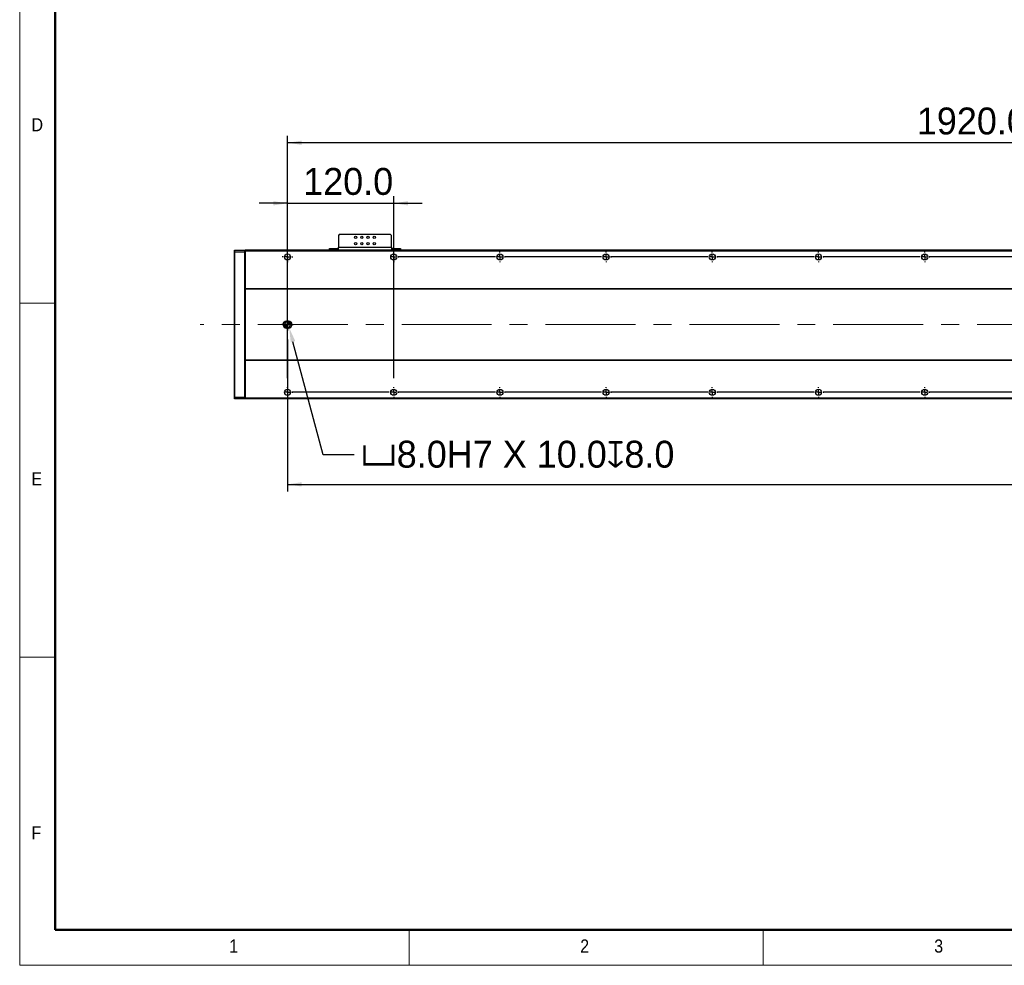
# Model space of a CAD drawing. Header units: millimetres. Extents: x 40 to 3320, y 40 to 2336.
# Tile 1 of 9: x 40 to 1153, y 40 to 1108. Entities that reach past the tile are written whole.
import ezdxf

# ---------------------------------------------------------------- set-up
doc = ezdxf.new("R2010")
doc.units = ezdxf.units.MM
doc.header["$LTSCALE"] = 8
doc.header["$PDSIZE"] = -1
doc.linetypes.add('CENTERX2', pattern=[20.32, 12.7, -2.54, 2.54, -2.54])
doc.layers.add('DIMNS', color=7, linetype='Continuous')
doc.styles.add('SLDTEXTSTYLE0', font='Gothic.ttf', dxfattribs={"width": 0.913})
doc.styles.add('SLDTEXTSTYLE7', font='txt')
doc.styles.add('SLDTEXTSTYLE8', font='txt', dxfattribs={"bigfont": 'bigfont'})
doc.dimstyles.new('SLDDIMSTYLE0', dxfattribs={"dimtxt": 30.4, "dimasz": 16, "dimexe": 0, "dimexo": 0.0625, "dimgap": 7.6, "dimtad": 2, "dimdec": 1, "dimrnd": 1e-09, "dimzin": 4, "dimdsep": 46, "dimtxsty": 'SLDTEXTSTYLE7', "dimsah": 1, "dimcen": 0.09, "dimadec": 0, "dimazin": 1, "dimtfac": 1, "dimtdec": 1, "dimtmove": 0, "dimatfit": 0, "dimfxl": 0, "dimfrac": 2, "dimtolj": 1, "dimtzin": 12, "dimarcsym": 0})
doc.dimstyles.new('SLDDIMSTYLE5', dxfattribs={"dimtxt": 30.4, "dimasz": 16, "dimexe": 0, "dimexo": 0.0625, "dimgap": 7.6, "dimtad": 2, "dimdec": 1, "dimrnd": 1e-09, "dimzin": 4, "dimdsep": 46, "dimtxsty": 'SLDTEXTSTYLE7', "dimsah": 1, "dimcen": 0.09, "dimadec": 0, "dimazin": 1, "dimtfac": 1, "dimtdec": 1, "dimtofl": 0, "dimtmove": 0, "dimatfit": 3, "dimfxl": 0, "dimfrac": 2, "dimtolj": 1, "dimtzin": 12, "dimarcsym": 0})
doc.dimstyles.new('SLDDIMSTYLE8', dxfattribs={"dimtxt": 30.4, "dimasz": 16, "dimexe": 0, "dimexo": 0.0625, "dimgap": 7.6, "dimtad": 0, "dimtih": 1, "dimtoh": 1, "dimdec": 1, "dimrnd": 1e-09, "dimzin": 4, "dimdsep": 46, "dimtxsty": 'SLDTEXTSTYLE7', "dimsah": 1, "dimcen": 0, "dimadec": 0, "dimazin": 1, "dimtfac": 1, "dimtdec": 1, "dimtofl": 0, "dimtmove": 0, "dimatfit": 3, "dimfxl": 0, "dimfrac": 2, "dimtolj": 1, "dimtzin": 12, "dimarcsym": 0})

# ---------------------------------------------------------------- blocks, each defined once
blk = doc.blocks.new('_D_20')
at = {"layer": 'DIMNS'}
for p, q in [((342.6, 747.2), (342.6, 575.4)), ((2262.6, 753.8), (2262.6, 575.4)), ((342.6, 583.4), (2262.6, 583.4))]:
    blk.add_line(p, q, dxfattribs=at)
for points in [[(342.6, 583.4), (358.6, 581), (358.6, 585.8)], [(2262.6, 583.4), (2246.6, 585.8), (2246.6, 581)]]:
    blk.add_solid(points, dxfattribs=at)
at = {"layer": 'DIMNS', "insert": (1244, 623.3), "char_height": 30.4, "attachment_point": 1, "style": 'SLDTEXTSTYLE7'}
blk.add_mtext('1920.0', dxfattribs=at)
blk = doc.blocks.new('_D_23')
at = {"layer": 'DIMNS'}
for p, q in [((342.6, 703.5), (342.6, 977.4)), ((2262.6, 969.4), (342.6, 969.4)), ((2262.6, 703.5), (2262.6, 977.4))]:
    blk.add_line(p, q, dxfattribs=at)
for points in [[(342.6, 969.4), (358.6, 967), (358.6, 971.8)], [(2262.6, 969.4), (2246.6, 971.8), (2246.6, 967)]]:
    blk.add_solid(points, dxfattribs=at)
at = {"layer": 'DIMNS', "char_height": 30.4, "attachment_point": 1}
for s, insert, style in [('=16×120.0（PITCH）', (1172.5, 1009.2), 'SLDTEXTSTYLE8'), ('1920.0', (1053.7, 1009.2), 'SLDTEXTSTYLE7')]:
    blk.add_mtext(s, dxfattribs=dict(at, insert=insert, style=style))
blk = doc.blocks.new('_D_24')
at = {"layer": 'DIMNS'}
for p, q in [((342.6, 703.5), (342.6, 909)), ((462.6, 703.5), (462.6, 909)), ((342.6, 901), (310.6, 901)), ((342.6, 901), (462.6, 901)), ((462.6, 901), (494.6, 901))]:
    blk.add_line(p, q, dxfattribs=at)
for points in [[(342.6, 901), (326.6, 903.4), (326.6, 898.6)], [(462.6, 901), (478.6, 898.6), (478.6, 903.4)]]:
    blk.add_solid(points, dxfattribs=at)
at = {"layer": 'DIMNS', "insert": (360.3, 940.9), "char_height": 30.4, "attachment_point": 1, "style": 'SLDTEXTSTYLE7'}
blk.add_mtext('120.0', dxfattribs=at)
blk = doc.blocks.new('_D_25')
at = {"layer": 'Defpoints', "color": 0}
for p in [(343.6, 763.9), (344.6, 760.1)]:
    blk.add_point(p, dxfattribs=at)
at = {"layer": 'DIMNS', "color": 0, "lineweight": -2}
for p, q in [((383, 616.8), (348.8, 744.6)), ((417.9, 616.8), (383, 616.8))]:
    blk.add_line(p, q, dxfattribs=at)
at = {"layer": 'DIMNS', "color": 0}
blk.add_solid([(351.4, 745.3), (346.2, 743.9), (344.6, 760.1)], dxfattribs=at)
at = {"layer": 'DIMNS', "color": 0, "insert": (425.5, 632.7), "char_height": 30.4, "attachment_point": 1, "style": 'SLDTEXTSTYLE7'}
blk.add_mtext('\\A1;{\\fGDT|b0|i0|c134|p2;v}8.0H7 X 10.0{\\fGDT|b0|i0|c134|p2;x}8.0', dxfattribs=at)
blk = doc.blocks.new('SW_CENTERMARKSYMBOL_0')
at = {"layer": 'DIMNS', "color": 0}
for p, q in [((-5.08, 0), (-6.54, 0)), ((0, 0), (-2.54, 0)), ((0, 5.08), (0, 6.54)), ((0, 0), (0, 2.54)), ((0, 0), (0, -2.54)), ((0, 0), (2.54, 0)), ((5.08, 0), (6.54, 0)), ((0, -5.08), (0, -6.54))]:
    blk.add_line(p, q, dxfattribs=at)
blk = doc.blocks.new('SW_CENTERMARKSYMBOL_1')
at = {"layer": 'DIMNS', "color": 0}
for p, q in [((-5.08, 0), (-5.94, 0)), ((0, 0), (-2.54, 0)), ((0, 5.08), (0, 5.94)), ((0, 0), (0, 2.54)), ((0, 0), (0, -2.54)), ((0, 0), (2.54, 0)), ((5.08, 0), (5.94, 0)), ((0, -5.08), (0, -5.94))]:
    blk.add_line(p, q, dxfattribs=at)
blk = doc.blocks.new('SW_CENTERMARKSYMBOL_2')
at = {"layer": 'DIMNS', "color": 0}
for p, q in [((-720, 5.08), (-720, 5.94)), ((-720, 0), (-720, 2.54)), ((-720, 0), (-720, 2.54)), ((-600, 5.08), (-600, 5.94)), ((-600, 0), (-600, 2.54)), ((-600, 0), (-600, 2.54)), ((-600, 0), (-600, 2.54)), ((-480, 5.08), (-480, 5.94)), ((-480, 0), (-480, 2.54)), ((-480, 0), (-480, 2.54)), ((-480, 0), (-480, 2.54)), ((-480, 0), (-480, 2.54)), ((-360, 5.08), (-360, 5.94)), ((-360, 0), (-360, 2.54)), ((-360, 0), (-360, 2.54)), ((-360, 0), (-360, 2.54)), ((-360, 0), (-360, 2.54)), ((-360, 0), (-360, 2.54)), ((-240, 5.08), (-240, 5.94)), ((-240, 0), (-240, 2.54)), ((-240, 0), (-240, 2.54)), ((-240, 0), (-240, 2.54)), ((-240, 0), (-240, 2.54)), ((-240, 0), (-240, 2.54)), ((-240, 0), (-240, 2.54)), ((-725.08, 0), (-725.94, 0)), ((-720, 0), (-722.54, 0)), ((-720, 0), (-722.54, 0)), ((-720, 0), (-720, -2.54)), ((-720, 0), (-717.46, 0)), ((-720, 0), (-720, -2.54)), ((-720, 0), (-717.46, 0)), ((-720, -5.08), (-720, -5.94)), ((-714.92, 0), (-714.06, 0)), ((-605.08, 0), (-714.92, 0)), ((-605.08, 0), (-605.94, 0)), ((-600, 0), (-602.54, 0)), ((-600, 0), (-602.54, 0)), ((-600, 0), (-602.54, 0)), ((-600, 0), (-600, -2.54)), ((-600, 0), (-597.46, 0)), ((-600, 0), (-600, -2.54)), ((-600, 0), (-597.46, 0)), ((-600, 0), (-600, -2.54)), ((-600, 0), (-597.46, 0)), ((-600, -5.08), (-600, -5.94)), ((-594.92, 0), (-594.06, 0)), ((-485.08, 0), (-594.92, 0)), ((-485.08, 0), (-485.94, 0)), ((-480, 0), (-482.54, 0)), ((-480, 0), (-482.54, 0)), ((-480, 0), (-482.54, 0)), ((-480, 0), (-482.54, 0)), ((-480, 0), (-480, -2.54)), ((-480, 0), (-477.46, 0)), ((-480, 0), (-480, -2.54)), ((-480, 0), (-477.46, 0)), ((-480, 0), (-480, -2.54)), ((-480, 0), (-477.46, 0)), ((-480, 0), (-480, -2.54)), ((-480, 0), (-477.46, 0)), ((-480, -5.08), (-480, -5.94)), ((-474.92, 0), (-474.06, 0)), ((-365.08, 0), (-474.92, 0)), ((-365.08, 0), (-365.94, 0)), ((-360, 0), (-362.54, 0)), ((-360, 0), (-362.54, 0)), ((-360, 0), (-362.54, 0)), ((-360, 0), (-362.54, 0)), ((-360, 0), (-362.54, 0)), ((-360, 0), (-360, -2.54)), ((-360, 0), (-357.46, 0)), ((-360, 0), (-360, -2.54)), ((-360, 0), (-357.46, 0)), ((-360, 0), (-360, -2.54)), ((-360, 0), (-357.46, 0)), ((-360, 0), (-360, -2.54)), ((-360, 0), (-357.46, 0)), ((-360, 0), (-360, -2.54)), ((-360, 0), (-357.46, 0)), ((-360, -5.08), (-360, -5.94)), ((-354.92, 0), (-354.06, 0)), ((-245.08, 0), (-354.92, 0)), ((-245.08, 0), (-245.94, 0)), ((-240, 0), (-242.54, 0)), ((-240, 0), (-242.54, 0)), ((-240, 0), (-242.54, 0)), ((-240, 0), (-242.54, 0)), ((-240, 0), (-242.54, 0)), ((-240, 0), (-242.54, 0)), ((-240, 0), (-240, -2.54)), ((-240, 0), (-237.46, 0)), ((-240, 0), (-240, -2.54)), ((-240, 0), (-237.46, 0)), ((-240, 0), (-240, -2.54)), ((-240, 0), (-237.46, 0)), ((-240, 0), (-240, -2.54)), ((-240, 0), (-237.46, 0)), ((-240, 0), (-240, -2.54)), ((-240, 0), (-237.46, 0)), ((-240, 0), (-240, -2.54)), ((-240, 0), (-237.46, 0)), ((-240, -5.08), (-240, -5.94)), ((-234.92, 0), (-234.06, 0)), ((-125.08, 0), (-234.92, 0))]:
    blk.add_line(p, q, dxfattribs=at)
blk = doc.blocks.new('SW_CENTERMARKSYMBOL_3')
at = {"layer": 'DIMNS', "color": 0}
for p, q in [((-720, 5.08), (-720, 5.94)), ((-720, 0), (-720, 2.54)), ((-720, 0), (-720, 2.54)), ((-600, 5.08), (-600, 5.94)), ((-600, 0), (-600, 2.54)), ((-600, 0), (-600, 2.54)), ((-600, 0), (-600, 2.54)), ((-480, 5.08), (-480, 5.94)), ((-480, 0), (-480, 2.54)), ((-480, 0), (-480, 2.54)), ((-480, 0), (-480, 2.54)), ((-480, 0), (-480, 2.54)), ((-360, 5.08), (-360, 5.94)), ((-360, 0), (-360, 2.54)), ((-360, 0), (-360, 2.54)), ((-360, 0), (-360, 2.54)), ((-360, 0), (-360, 2.54)), ((-360, 0), (-360, 2.54)), ((-240, 5.08), (-240, 5.94)), ((-240, 0), (-240, 2.54)), ((-240, 0), (-240, 2.54)), ((-240, 0), (-240, 2.54)), ((-240, 0), (-240, 2.54)), ((-240, 0), (-240, 2.54)), ((-240, 0), (-240, 2.54)), ((-725.08, 0), (-725.94, 0)), ((-720, 0), (-722.54, 0)), ((-720, 0), (-722.54, 0)), ((-720, 0), (-720, -2.54)), ((-720, 0), (-717.46, 0)), ((-720, 0), (-720, -2.54)), ((-720, 0), (-717.46, 0)), ((-720, -5.08), (-720, -5.94)), ((-714.92, 0), (-714.06, 0)), ((-605.08, 0), (-714.92, 0)), ((-605.08, 0), (-605.94, 0)), ((-600, 0), (-602.54, 0)), ((-600, 0), (-602.54, 0)), ((-600, 0), (-602.54, 0)), ((-600, 0), (-600, -2.54)), ((-600, 0), (-597.46, 0)), ((-600, 0), (-600, -2.54)), ((-600, 0), (-597.46, 0)), ((-600, 0), (-600, -2.54)), ((-600, 0), (-597.46, 0)), ((-600, -5.08), (-600, -5.94)), ((-594.92, 0), (-594.06, 0)), ((-485.08, 0), (-594.92, 0)), ((-485.08, 0), (-485.94, 0)), ((-480, 0), (-482.54, 0)), ((-480, 0), (-482.54, 0)), ((-480, 0), (-482.54, 0)), ((-480, 0), (-482.54, 0)), ((-480, 0), (-480, -2.54)), ((-480, 0), (-477.46, 0)), ((-480, 0), (-480, -2.54)), ((-480, 0), (-477.46, 0)), ((-480, 0), (-480, -2.54)), ((-480, 0), (-477.46, 0)), ((-480, 0), (-480, -2.54)), ((-480, 0), (-477.46, 0)), ((-480, -5.08), (-480, -5.94)), ((-474.92, 0), (-474.06, 0)), ((-365.08, 0), (-474.92, 0)), ((-365.08, 0), (-365.94, 0)), ((-360, 0), (-362.54, 0)), ((-360, 0), (-362.54, 0)), ((-360, 0), (-362.54, 0)), ((-360, 0), (-362.54, 0)), ((-360, 0), (-362.54, 0)), ((-360, 0), (-360, -2.54)), ((-360, 0), (-357.46, 0)), ((-360, 0), (-360, -2.54)), ((-360, 0), (-357.46, 0)), ((-360, 0), (-360, -2.54)), ((-360, 0), (-357.46, 0)), ((-360, 0), (-360, -2.54)), ((-360, 0), (-357.46, 0)), ((-360, 0), (-360, -2.54)), ((-360, 0), (-357.46, 0)), ((-360, -5.08), (-360, -5.94)), ((-354.92, 0), (-354.06, 0)), ((-245.08, 0), (-354.92, 0)), ((-245.08, 0), (-245.94, 0)), ((-240, 0), (-242.54, 0)), ((-240, 0), (-242.54, 0)), ((-240, 0), (-242.54, 0)), ((-240, 0), (-242.54, 0)), ((-240, 0), (-242.54, 0)), ((-240, 0), (-242.54, 0)), ((-240, 0), (-240, -2.54)), ((-240, 0), (-237.46, 0)), ((-240, 0), (-240, -2.54)), ((-240, 0), (-237.46, 0)), ((-240, 0), (-240, -2.54)), ((-240, 0), (-237.46, 0)), ((-240, 0), (-240, -2.54)), ((-240, 0), (-237.46, 0)), ((-240, 0), (-240, -2.54)), ((-240, 0), (-237.46, 0)), ((-240, 0), (-240, -2.54)), ((-240, 0), (-237.46, 0)), ((-240, -5.08), (-240, -5.94)), ((-234.92, 0), (-234.06, 0)), ((-125.08, 0), (-234.92, 0))]:
    blk.add_line(p, q, dxfattribs=at)
blk = doc.blocks.new('SW_CENTERMARKSYMBOL_4')
at = {"layer": 'DIMNS', "color": 0}
for p, q in [((0, 0), (-2.54, 0)), ((0, 5.08), (0, 5.94)), ((0, 0), (0, 2.54)), ((0, 0), (0, -2.54)), ((0, 0), (2.54, 0)), ((5.08, 0), (5.94, 0)), ((114.92, 0), (5.08, 0)), ((114.92, 0), (114.06, 0)), ((120, 0), (117.46, 0)), ((120, 0), (117.46, 0)), ((120, 5.08), (120, 5.94)), ((120, 0), (120, 2.54)), ((120, 0), (120, 2.54)), ((120, 0), (120, -2.54)), ((120, 0), (122.54, 0)), ((120, 0), (120, -2.54)), ((120, 0), (122.54, 0)), ((125.08, 0), (125.94, 0)), ((234.92, 0), (125.08, 0)), ((234.92, 0), (234.06, 0)), ((240, 0), (237.46, 0)), ((240, 0), (237.46, 0)), ((240, 0), (237.46, 0)), ((240, 5.08), (240, 5.94)), ((240, 0), (240, 2.54)), ((240, 0), (240, 2.54)), ((240, 0), (240, 2.54)), ((240, 0), (240, -2.54)), ((240, 0), (242.54, 0)), ((240, 0), (240, -2.54)), ((240, 0), (242.54, 0)), ((240, 0), (240, -2.54)), ((240, 0), (242.54, 0)), ((245.08, 0), (245.94, 0)), ((354.92, 0), (245.08, 0)), ((354.92, 0), (354.06, 0)), ((360, 0), (357.46, 0)), ((360, 0), (357.46, 0)), ((360, 0), (357.46, 0)), ((360, 0), (357.46, 0)), ((360, 5.08), (360, 5.94)), ((360, 0), (360, 2.54)), ((360, 0), (360, 2.54)), ((360, 0), (360, 2.54)), ((360, 0), (360, 2.54)), ((360, 0), (360, -2.54)), ((360, 0), (362.54, 0)), ((360, 0), (360, -2.54)), ((360, 0), (362.54, 0)), ((360, 0), (360, -2.54)), ((360, 0), (362.54, 0)), ((360, 0), (360, -2.54)), ((360, 0), (362.54, 0)), ((365.08, 0), (365.94, 0)), ((474.92, 0), (365.08, 0)), ((474.92, 0), (474.06, 0)), ((480, 0), (477.46, 0)), ((480, 0), (477.46, 0)), ((480, 0), (477.46, 0)), ((480, 0), (477.46, 0)), ((480, 0), (477.46, 0)), ((480, 5.08), (480, 5.94)), ((480, 0), (480, 2.54)), ((480, 0), (480, 2.54)), ((480, 0), (480, 2.54)), ((480, 0), (480, 2.54)), ((480, 0), (480, 2.54)), ((480, 0), (480, -2.54)), ((480, 0), (482.54, 0)), ((480, 0), (480, -2.54)), ((480, 0), (482.54, 0)), ((480, 0), (480, -2.54)), ((480, 0), (482.54, 0)), ((480, 0), (480, -2.54)), ((480, 0), (482.54, 0)), ((480, 0), (480, -2.54)), ((480, 0), (482.54, 0)), ((485.08, 0), (485.94, 0)), ((594.92, 0), (485.08, 0)), ((594.92, 0), (594.06, 0)), ((600, 0), (597.46, 0)), ((600, 0), (597.46, 0)), ((600, 0), (597.46, 0)), ((600, 0), (597.46, 0)), ((600, 0), (597.46, 0)), ((600, 0), (597.46, 0)), ((600, 5.08), (600, 5.94)), ((600, 0), (600, 2.54)), ((600, 0), (600, 2.54)), ((600, 0), (600, 2.54)), ((600, 0), (600, 2.54)), ((600, 0), (600, 2.54)), ((600, 0), (600, 2.54)), ((600, 0), (600, -2.54)), ((600, 0), (602.54, 0)), ((600, 0), (600, -2.54)), ((600, 0), (602.54, 0)), ((600, 0), (600, -2.54)), ((600, 0), (602.54, 0)), ((600, 0), (600, -2.54)), ((600, 0), (602.54, 0)), ((600, 0), (600, -2.54)), ((600, 0), (602.54, 0)), ((600, 0), (600, -2.54)), ((600, 0), (602.54, 0)), ((605.08, 0), (605.94, 0)), ((714.92, 0), (605.08, 0)), ((0, -5.08), (0, -5.94)), ((120, -5.08), (120, -5.94)), ((240, -5.08), (240, -5.94)), ((360, -5.08), (360, -5.94)), ((480, -5.08), (480, -5.94)), ((600, -5.08), (600, -5.94))]:
    blk.add_line(p, q, dxfattribs=at)
blk = doc.blocks.new('SW_CENTERMARKSYMBOL_5')
at = {"layer": 'DIMNS', "color": 0}
for p, q in [((-960, 5.08), (-960, 5.94)), ((-960, 0), (-960, 2.54)), ((-840, 5.08), (-840, 5.94)), ((-840, 0), (-840, 2.54)), ((-720, 5.08), (-720, 5.94)), ((-720, 0), (-720, 2.54)), ((-720, 0), (-720, 2.54)), ((-600, 5.08), (-600, 5.94)), ((-600, 0), (-600, 2.54)), ((-600, 0), (-600, 2.54)), ((-600, 0), (-600, 2.54)), ((-480, 5.08), (-480, 5.94)), ((-480, 0), (-480, 2.54)), ((-480, 0), (-480, 2.54)), ((-480, 0), (-480, 2.54)), ((-480, 0), (-480, 2.54)), ((-360, 5.08), (-360, 5.94)), ((-360, 0), (-360, 2.54)), ((-360, 0), (-360, 2.54)), ((-360, 0), (-360, 2.54)), ((-360, 0), (-360, 2.54)), ((-360, 0), (-360, 2.54)), ((-240, 5.08), (-240, 5.94)), ((-240, 0), (-240, 2.54)), ((-240, 0), (-240, 2.54)), ((-240, 0), (-240, 2.54)), ((-240, 0), (-240, 2.54)), ((-240, 0), (-240, 2.54)), ((-240, 0), (-240, 2.54)), ((-960, 0), (-962.54, 0)), ((-960, 0), (-960, -2.54)), ((-960, 0), (-957.46, 0)), ((-960, -5.08), (-960, -5.94)), ((-954.92, 0), (-954.06, 0)), ((-845.08, 0), (-954.92, 0)), ((-840, 0), (-842.54, 0)), ((-840, 0), (-840, -2.54)), ((-840, 0), (-837.46, 0)), ((-840, -5.08), (-840, -5.94)), ((-725.08, 0), (-834.92, 0)), ((-725.08, 0), (-725.94, 0)), ((-720, 0), (-722.54, 0)), ((-720, 0), (-722.54, 0)), ((-720, 0), (-720, -2.54)), ((-720, 0), (-717.46, 0)), ((-720, 0), (-720, -2.54)), ((-720, 0), (-717.46, 0)), ((-720, -5.08), (-720, -5.94)), ((-714.92, 0), (-714.06, 0)), ((-605.08, 0), (-714.92, 0)), ((-605.08, 0), (-605.94, 0)), ((-600, 0), (-602.54, 0)), ((-600, 0), (-602.54, 0)), ((-600, 0), (-602.54, 0)), ((-600, 0), (-600, -2.54)), ((-600, 0), (-597.46, 0)), ((-600, 0), (-600, -2.54)), ((-600, 0), (-597.46, 0)), ((-600, 0), (-600, -2.54)), ((-600, 0), (-597.46, 0)), ((-600, -5.08), (-600, -5.94)), ((-594.92, 0), (-594.06, 0)), ((-485.08, 0), (-594.92, 0)), ((-485.08, 0), (-485.94, 0)), ((-480, 0), (-482.54, 0)), ((-480, 0), (-482.54, 0)), ((-480, 0), (-482.54, 0)), ((-480, 0), (-482.54, 0)), ((-480, 0), (-480, -2.54)), ((-480, 0), (-477.46, 0)), ((-480, 0), (-480, -2.54)), ((-480, 0), (-477.46, 0)), ((-480, 0), (-480, -2.54)), ((-480, 0), (-477.46, 0)), ((-480, 0), (-480, -2.54)), ((-480, 0), (-477.46, 0)), ((-480, -5.08), (-480, -5.94)), ((-474.92, 0), (-474.06, 0)), ((-365.08, 0), (-474.92, 0)), ((-365.08, 0), (-365.94, 0)), ((-360, 0), (-362.54, 0)), ((-360, 0), (-362.54, 0)), ((-360, 0), (-362.54, 0)), ((-360, 0), (-362.54, 0)), ((-360, 0), (-362.54, 0)), ((-360, 0), (-360, -2.54)), ((-360, 0), (-357.46, 0)), ((-360, 0), (-360, -2.54)), ((-360, 0), (-357.46, 0)), ((-360, 0), (-360, -2.54)), ((-360, 0), (-357.46, 0)), ((-360, 0), (-360, -2.54)), ((-360, 0), (-357.46, 0)), ((-360, 0), (-360, -2.54)), ((-360, 0), (-357.46, 0)), ((-360, -5.08), (-360, -5.94)), ((-354.92, 0), (-354.06, 0)), ((-245.08, 0), (-354.92, 0)), ((-245.08, 0), (-245.94, 0)), ((-240, 0), (-242.54, 0)), ((-240, 0), (-242.54, 0)), ((-240, 0), (-242.54, 0)), ((-240, 0), (-242.54, 0)), ((-240, 0), (-242.54, 0)), ((-240, 0), (-242.54, 0)), ((-240, 0), (-240, -2.54)), ((-240, 0), (-237.46, 0)), ((-240, 0), (-240, -2.54)), ((-240, 0), (-237.46, 0)), ((-240, 0), (-240, -2.54)), ((-240, 0), (-237.46, 0)), ((-240, 0), (-240, -2.54)), ((-240, 0), (-237.46, 0)), ((-240, 0), (-240, -2.54)), ((-240, 0), (-237.46, 0)), ((-240, 0), (-240, -2.54)), ((-240, 0), (-237.46, 0)), ((-240, -5.08), (-240, -5.94)), ((-234.92, 0), (-234.06, 0)), ((-125.08, 0), (-234.92, 0))]:
    blk.add_line(p, q, dxfattribs=at)
blk = doc.blocks.new('SW_CENTERMARKSYMBOL_6')
at = {"layer": 'DIMNS', "color": 0}
for p, q in [((-1680, 5.08), (-1680, 5.94)), ((-1680, 0), (-1680, 2.54)), ((-1560, 5.08), (-1560, 5.94)), ((-1560, 0), (-1560, 2.54)), ((-1560, 0), (-1560, 2.54)), ((-1440, 5.08), (-1440, 5.94)), ((-1440, 0), (-1440, 2.54)), ((-1440, 0), (-1440, 2.54)), ((-1440, 0), (-1440, 2.54)), ((-1320, 5.08), (-1320, 5.94)), ((-1320, 0), (-1320, 2.54)), ((-1320, 0), (-1320, 2.54)), ((-1320, 0), (-1320, 2.54)), ((-1320, 0), (-1320, 2.54)), ((-1200, 5.08), (-1200, 5.94)), ((-1200, 0), (-1200, 2.54)), ((-1200, 0), (-1200, 2.54)), ((-1200, 0), (-1200, 2.54)), ((-1200, 0), (-1200, 2.54)), ((-1200, 0), (-1200, 2.54)), ((-1080, 5.08), (-1080, 5.94)), ((-1080, 0), (-1080, 2.54)), ((-1080, 0), (-1080, 2.54)), ((-1080, 0), (-1080, 2.54)), ((-1080, 0), (-1080, 2.54)), ((-1080, 0), (-1080, 2.54)), ((-1080, 0), (-1080, 2.54)), ((-1680, 0), (-1682.54, 0)), ((-1680, 0), (-1680, -2.54)), ((-1680, 0), (-1677.46, 0)), ((-1680, -5.08), (-1680, -5.94)), ((-1674.92, 0), (-1674.06, 0)), ((-1565.08, 0), (-1674.92, 0)), ((-1565.08, 0), (-1565.94, 0)), ((-1560, 0), (-1562.54, 0)), ((-1560, 0), (-1562.54, 0)), ((-1560, 0), (-1560, -2.54)), ((-1560, 0), (-1557.46, 0)), ((-1560, 0), (-1560, -2.54)), ((-1560, 0), (-1557.46, 0)), ((-1560, -5.08), (-1560, -5.94)), ((-1554.92, 0), (-1554.06, 0)), ((-1445.08, 0), (-1554.92, 0)), ((-1445.08, 0), (-1445.94, 0)), ((-1440, 0), (-1442.54, 0)), ((-1440, 0), (-1442.54, 0)), ((-1440, 0), (-1442.54, 0)), ((-1440, 0), (-1440, -2.54)), ((-1440, 0), (-1437.46, 0)), ((-1440, 0), (-1440, -2.54)), ((-1440, 0), (-1437.46, 0)), ((-1440, 0), (-1440, -2.54)), ((-1440, 0), (-1437.46, 0)), ((-1440, -5.08), (-1440, -5.94)), ((-1434.92, 0), (-1434.06, 0)), ((-1325.08, 0), (-1434.92, 0)), ((-1325.08, 0), (-1325.94, 0)), ((-1320, 0), (-1322.54, 0)), ((-1320, 0), (-1322.54, 0)), ((-1320, 0), (-1322.54, 0)), ((-1320, 0), (-1322.54, 0)), ((-1320, 0), (-1320, -2.54)), ((-1320, 0), (-1317.46, 0)), ((-1320, 0), (-1320, -2.54)), ((-1320, 0), (-1317.46, 0)), ((-1320, 0), (-1320, -2.54)), ((-1320, 0), (-1317.46, 0)), ((-1320, 0), (-1320, -2.54)), ((-1320, 0), (-1317.46, 0)), ((-1320, -5.08), (-1320, -5.94)), ((-1314.92, 0), (-1314.06, 0)), ((-1205.08, 0), (-1314.92, 0)), ((-1205.08, 0), (-1205.94, 0)), ((-1200, 0), (-1202.54, 0)), ((-1200, 0), (-1202.54, 0)), ((-1200, 0), (-1202.54, 0)), ((-1200, 0), (-1202.54, 0)), ((-1200, 0), (-1202.54, 0)), ((-1200, 0), (-1200, -2.54)), ((-1200, 0), (-1197.46, 0)), ((-1200, 0), (-1200, -2.54)), ((-1200, 0), (-1197.46, 0)), ((-1200, 0), (-1200, -2.54)), ((-1200, 0), (-1197.46, 0)), ((-1200, 0), (-1200, -2.54)), ((-1200, 0), (-1197.46, 0)), ((-1200, 0), (-1200, -2.54)), ((-1200, 0), (-1197.46, 0)), ((-1200, -5.08), (-1200, -5.94)), ((-1194.92, 0), (-1194.06, 0)), ((-1085.08, 0), (-1194.92, 0)), ((-1085.08, 0), (-1085.94, 0)), ((-1080, 0), (-1082.54, 0)), ((-1080, 0), (-1082.54, 0)), ((-1080, 0), (-1082.54, 0)), ((-1080, 0), (-1082.54, 0)), ((-1080, 0), (-1082.54, 0)), ((-1080, 0), (-1082.54, 0)), ((-1080, 0), (-1080, -2.54)), ((-1080, 0), (-1077.46, 0)), ((-1080, 0), (-1080, -2.54)), ((-1080, 0), (-1077.46, 0)), ((-1080, 0), (-1080, -2.54)), ((-1080, 0), (-1077.46, 0)), ((-1080, 0), (-1080, -2.54)), ((-1080, 0), (-1077.46, 0)), ((-1080, 0), (-1080, -2.54)), ((-1080, 0), (-1077.46, 0)), ((-1080, 0), (-1080, -2.54)), ((-1080, 0), (-1077.46, 0)), ((-1080, -5.08), (-1080, -5.94)), ((-1074.92, 0), (-1074.06, 0)), ((-965.08, 0), (-1074.92, 0))]:
    blk.add_line(p, q, dxfattribs=at)
blk = doc.blocks.new('SW_DOWELSYMBOL_2')
at = {"linetype": 'Continuous', "lineweight": 18}
h = blk.add_hatch(color=0, dxfattribs=at)
edge = h.paths.add_edge_path(flags=0)
edge.add_arc((0, 0), 4, 180, 270)
edge.add_line((0, -4), (0, 0))
edge.add_line((0, 0), (-4, 0))
h = blk.add_hatch(color=0, dxfattribs=at)
edge = h.paths.add_edge_path(flags=0)
edge.add_arc((0, 0), 4, 0, 90)
edge.add_line((0, 4), (0, 0))
edge.add_line((0, 0), (4, 0))
at = {"layer": 'DIMNS', "color": 0}
blk.add_circle((0, 0), 4, dxfattribs=at)
blk = doc.blocks.new('SW_DOWELSYMBOL_3')
at = {"linetype": 'Continuous', "lineweight": 18}
h = blk.add_hatch(color=0, dxfattribs=at)
edge = h.paths.add_edge_path(flags=0)
edge.add_arc((0, 0), 4, 180, 270)
edge.add_line((0, -4), (0, 0))
edge.add_line((0, 0), (-4, 0))
h = blk.add_hatch(color=0, dxfattribs=at)
edge = h.paths.add_edge_path(flags=0)
edge.add_arc((0, 0), 4, 0, 90)
edge.add_line((0, 4), (0, 0))
edge.add_line((0, 0), (4, 0))
at = {"layer": 'DIMNS', "color": 0}
blk.add_circle((0, 0), 4, dxfattribs=at)

msp = doc.modelspace()

# ---------------------------------------------------------------- linework, layer by layer
at = {"color": 7, "linetype": 'Continuous', "lineweight": 18}
for p, q in [((40, 2336), (40, 40)), ((80, 2296), (80, 80)), ((40, 788), (80, 788)), ((80, 388), (40, 388)), ((80, 80), (3280, 80)), ((480, 40), (480, 80)), ((880, 80), (880, 40)), ((984, 80), (3280, 80)), ((40, 40), (3320, 40))]:
    msp.add_line(p, q, dxfattribs=at)
at = {"color": 7, "linetype": 'Continuous', "lineweight": 50}
for p, q in [((80, 2296), (80, 80)), ((80, 80), (3280, 80))]:
    msp.add_line(p, q, dxfattribs=at)
at = {"color": 7, "linetype": 'Continuous', "lineweight": 25}
for p, q in [((401.1, 865.73), (400.1, 864.73)), ((400.1, 864.73), (400.1, 850.93)), ((459.1, 865.73), (401.1, 865.73)), ((460.1, 864.73), (459.1, 865.73)), ((460.1, 850.93), (460.1, 864.73)), ((282.6, 847.63), (282.9, 847.93)), ((282.6, 845.8), (282.6, 847.63)), ((282.6, 845.8), (282.9, 845.93)), ((282.6, 682.05), (282.6, 845.8)), ((282.9, 847.93), (282.9, 845.93)), ((282.9, 847.93), (294.3, 847.93)), ((282.9, 845.93), (282.9, 681.93)), ((294.3, 845.93), (282.9, 845.93)), ((294.3, 845.93), (294.3, 847.93)), ((294.6, 847.63), (294.3, 847.93)), ((294.3, 681.93), (294.3, 845.93)), ((294.6, 845.8), (294.3, 845.93)), ((2310.6, 847.93), (294.6, 847.93)), ((294.6, 847.93), (294.6, 846.93)), ((2310.6, 846.93), (294.6, 846.93)), ((294.6, 846.93), (294.6, 804.43)), ((390.1, 847.93), (390.1, 849.93)), ((390.1, 849.93), (391.1, 849.93)), ((391.1, 849.93), (391.1, 847.93)), ((391.1, 849.93), (399.1, 849.93)), ((399.1, 849.93), (399.1, 847.93)), ((400.1, 849.93), (399.1, 849.93)), ((460.1, 850.93), (400.1, 850.93)), ((400.1, 847.93), (400.1, 850.93)), ((460.1, 850.93), (460.1, 847.93)), ((461.1, 849.93), (460.1, 849.93)), ((461.1, 849.93), (461.1, 847.93)), ((461.1, 849.93), (469.1, 849.93)), ((469.1, 847.93), (469.1, 849.93)), ((469.1, 849.93), (470.1, 849.93)), ((470.1, 849.93), (470.1, 847.93)), ((2310.6, 804.43), (294.6, 804.43)), ((294.6, 804.43), (294.6, 803.93)), ((2310.6, 803.93), (294.6, 803.93)), ((294.6, 803.93), (294.6, 723.93)), ((343.6, 767.93), (341.6, 767.93)), ((341.6, 759.93), (343.6, 759.93)), ((2310.6, 723.93), (294.6, 723.93)), ((294.6, 723.93), (294.6, 723.43)), ((2310.6, 723.43), (294.6, 723.43)), ((294.6, 723.43), (294.6, 680.93)), ((282.6, 680.23), (282.6, 682.05)), ((282.6, 682.05), (282.9, 681.93)), ((282.6, 680.23), (282.9, 679.93)), ((282.9, 681.93), (282.9, 679.93)), ((282.9, 681.93), (294.3, 681.93)), ((294.3, 679.93), (282.9, 679.93)), ((294.6, 682.05), (294.3, 681.93)), ((294.3, 679.93), (294.3, 681.93)), ((294.6, 680.23), (294.3, 679.93)), ((2310.6, 680.93), (294.6, 680.93)), ((294.6, 680.93), (294.6, 679.93)), ((2310.6, 679.93), (294.6, 679.93))]:
    msp.add_line(p, q, dxfattribs=at)
for centre, radius in [((419.6, 862.43), 1.25), ((419.6, 855.43), 1.25), ((426.6, 862.43), 1.25), ((426.6, 855.43), 1.25), ((433.6, 862.43), 1.25), ((433.6, 855.43), 1.25), ((440.6, 862.43), 1.25), ((440.6, 855.43), 1.25), ((342.6, 840.43), 3.4), ((462.6, 840.43), 3.4), ((582.6, 840.43), 3.4), ((702.6, 840.43), 3.4), ((822.6, 840.43), 3.4), ((942.6, 840.43), 3.4), ((1062.6, 840.43), 3.4), ((342.6, 687.43), 3.4), ((462.6, 687.43), 3.4), ((582.6, 687.43), 3.4), ((702.6, 687.43), 3.4), ((822.6, 687.43), 3.4), ((942.6, 687.43), 3.4), ((1062.6, 687.43), 3.4)]:
    msp.add_circle(centre, radius, dxfattribs=at)
for centre, start, end in [((341.6, 763.93), 90, 270), ((343.6, 763.93), 270, 90)]:
    msp.add_arc(centre, 4, start, end, dxfattribs=at)
at = {"layer": 'DIMNS', "linetype": 'CENTERX2', "lineweight": 18}
msp.add_line((2361.4, 763.93), (243.8, 763.93), dxfattribs=at)

# ---------------------------------------------------------------- block references
at = {"layer": 'DIMNS'}
for name, p in [('SW_CENTERMARKSYMBOL_1', (342.6, 840.43)), ('SW_CENTERMARKSYMBOL_4', (462.6, 840.43)), ('SW_CENTERMARKSYMBOL_2', (1302.6, 840.43)), ('SW_CENTERMARKSYMBOL_3', (1302.6, 840.43)), ('SW_CENTERMARKSYMBOL_0', (342.6, 763.93)), ('SW_DOWELSYMBOL_2', (341.6, 763.93)), ('SW_DOWELSYMBOL_3', (343.6, 763.93)), ('SW_CENTERMARKSYMBOL_5', (1302.6, 687.43)), ('SW_CENTERMARKSYMBOL_6', (2142.6, 687.43))]:
    msp.add_blockref(name, p, dxfattribs=at)

# ---------------------------------------------------------------- texts
at = {"color": 7, "linetype": 'Continuous', "lineweight": 0, "char_height": 14.82, "attachment_point": 1, "style": 'SLDTEXTSTYLE0'}
for s, insert in [('D', (53.33, 997.17)), ('E', (53.33, 597.17)), ('F', (53.33, 197.17)), ('1', (276.67, 69.17)), ('2', (673.33, 69.17)), ('3', (1073.33, 69.17))]:
    msp.add_mtext(s, dxfattribs=dict(at, insert=insert))

# ---------------------------------------------------------------- dimensions: what is measured, and where the dimension line sits
at = {"layer": 'DIMNS'}
dim = msp.add_linear_dim(base=(342.6, 969.35), p1=(2262.6, 693.37), p2=(342.6, 693.37), text='<>=16×120.0（PITCH）', dimstyle='SLDDIMSTYLE5', dxfattribs=at)
dim.commit()
dim.dimension.update_dxf_attribs({"geometry": '_D_23', "text_midpoint": (1303.39, 969.35), "dimtype": 160})
dim = msp.add_linear_dim(base=(462.6, 901), p1=(342.6, 693.37), p2=(462.6, 693.37), dimstyle='SLDDIMSTYLE0', dxfattribs=at)
dim.commit()
dim.dimension.update_dxf_attribs({"geometry": '_D_24', "text_midpoint": (408.7, 901), "dimtype": 160})
dim = msp.add_linear_dim(base=(2262.6, 583.43), p1=(342.6, 757.39), p2=(2262.6, 763.93), angle=0, dimstyle='SLDDIMSTYLE5', dxfattribs=at)
dim.commit()
dim.dimension.update_dxf_attribs({"geometry": '_D_20', "text_midpoint": (1303.39, 583.43), "dimtype": 160})
dim = msp.add_radius_dim(center=(343.6, 763.93), mpoint=(344.63, 760.07), text='{\\fGDT|b0|i0|c134|p2;v}8.0H7 X 10.0{\\fGDT|b0|i0|c134|p2;x}8.0', dimstyle='SLDDIMSTYLE8', override={"dimpost": '<>'}, dxfattribs=at)
dim.commit()
dim.dimension.update_dxf_attribs({"geometry": '_D_25', "text_midpoint": (624.63, 616.84), "dimtype": 164})

doc.saveas('drawing.dxf')
